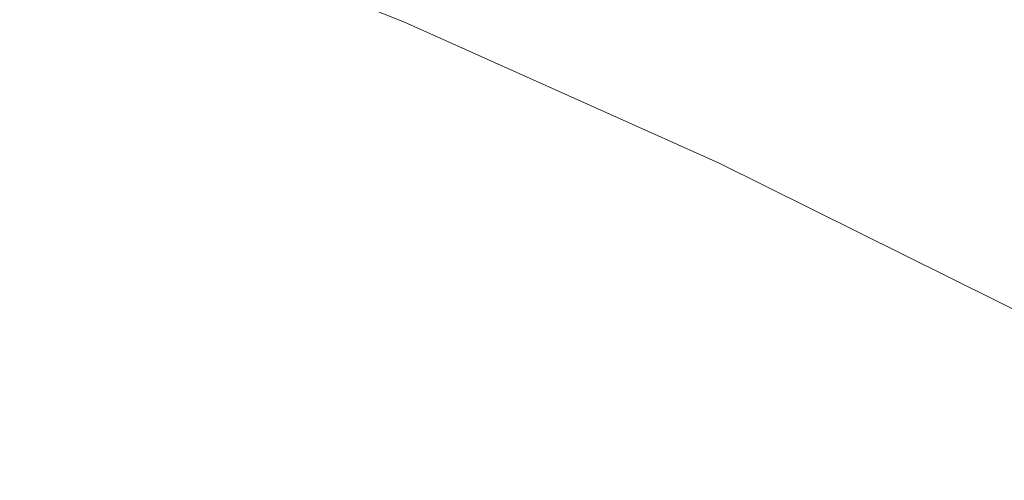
# Model space of a CAD drawing. Header units: millimetres. Extents: x 8 to 541, y 12 to 744.
# Tile 249 of 256: x 460.6574 to 460.8132, y 236.4324 to 236.5052. Entities that reach past the tile are written whole.
import ezdxf

# ---------------------------------------------------------------- set-up
doc = ezdxf.new("R2010")
doc.units = ezdxf.units.MM

msp = doc.modelspace()

# ---------------------------------------------------------------- linework, layer by layer
at = {"color": 252, "linetype": 'Continuous', "lineweight": 0, "flags": 128}
msp.add_lwpolyline([(460.81938, 236.45711), (460.76805, 236.48253), (460.71831, 236.50483), (460.67033, 236.52394), (460.62428, 236.53978), (460.58035, 236.55231), (460.53869, 236.56146), (460.49944, 236.56721), (460.46276, 236.56954), (460.42877, 236.56844), (460.39761, 236.56391), (460.36938, 236.55597), (460.34418, 236.54465), (460.32212, 236.52999), (460.30327, 236.51204), (460.29683, 236.50421)], dxfattribs=at)
at = {"color": 252, "linetype": 'Continuous', "lineweight": 0}
msp.add_open_spline([(459.90702, 237.27318), (459.93116, 237.26944), (459.97951, 237.26196), (460.06216, 237.2376), (460.15138, 237.20398), (460.24862, 237.15976), (460.35362, 237.10467), (460.46593, 237.03875), (460.58319, 236.96337), (460.7044, 236.87915), (460.8289, 236.78632), (460.95587, 236.68585), (461.08427, 236.578), (461.17958, 236.49509), (461.23148, 236.44681), (461.24063, 236.43829)], degree=3, knots=[0, 0, 0, 0, 0.07963, 0.159524, 0.239418, 0.319051, 0.401901, 0.48505, 0.568198, 0.651049, 0.733714, 0.816675, 0.899637, 0.982305, 1, 1, 1, 1], dxfattribs=at)
at = {"color": 7, "linetype": 'Continuous', "lineweight": 30}
msp.add_open_spline([(460.29675, 236.50382), (460.28803, 236.49201), (460.26975, 236.46726), (460.24603, 236.42703), (460.22481, 236.38416), (460.20719, 236.33996), (460.19305, 236.2947), (460.18237, 236.24856), (460.17508, 236.20165), (460.17114, 236.15405), (460.1705, 236.10569), (460.17317, 236.05645), (460.17921, 236.00605), (460.18878, 235.95414), (460.20213, 235.90033), (460.21957, 235.84435), (460.2413, 235.78629), (460.26723, 235.72681), (460.29685, 235.66701), (460.32945, 235.60791), (460.3644, 235.55009), (460.40133, 235.49365), (460.44004, 235.43853), (460.4804, 235.38461), (460.52231, 235.33182), (460.56568, 235.28012), (460.61044, 235.22949), (460.6565, 235.17998), (460.70378, 235.13163), (460.75219, 235.0845), (460.80166, 235.03867), (460.85211, 234.99425), (460.90349, 234.95131), (460.95577, 234.90993), (461.00898, 234.87019), (461.06316, 234.83218), (461.11842, 234.79597), (461.17497, 234.76166), (461.23305, 234.72938), (461.29299, 234.69936), (461.35505, 234.67197), (461.41636, 234.6489), (461.4755, 234.63059), (461.53093, 234.61703), (461.58437, 234.60747), (461.63604, 234.60165), (461.68627, 234.59939), (461.73531, 234.60054), (461.78329, 234.60508), (461.83026, 234.61296), (461.87615, 234.62419), (461.92248, 234.63931), (461.96882, 234.65861), (462.01439, 234.68259), (462.05132, 234.70547), (462.07195, 234.72165), (462.0792, 234.72734)], degree=3, knots=[0, 0, 0, 0, 0.013827, 0.028989, 0.044113, 0.059242, 0.074424, 0.089716, 0.105186, 0.12092, 0.137023, 0.153626, 0.170888, 0.18899, 0.208118, 0.228407, 0.24983, 0.272084, 0.294576, 0.316747, 0.338421, 0.359591, 0.380323, 0.400698, 0.420791, 0.440671, 0.460395, 0.480014, 0.499574, 0.519117, 0.538679, 0.558296, 0.578012, 0.597876, 0.617944, 0.638282, 0.658965, 0.680087, 0.701752, 0.724066, 0.747095, 0.770762, 0.791604, 0.811337, 0.829962, 0.847635, 0.864543, 0.880854, 0.896707, 0.912212, 0.92745, 0.942486, 0.959033, 0.975313, 0.991322, 1, 1, 1, 1], dxfattribs=at)

doc.saveas('drawing.dxf')
